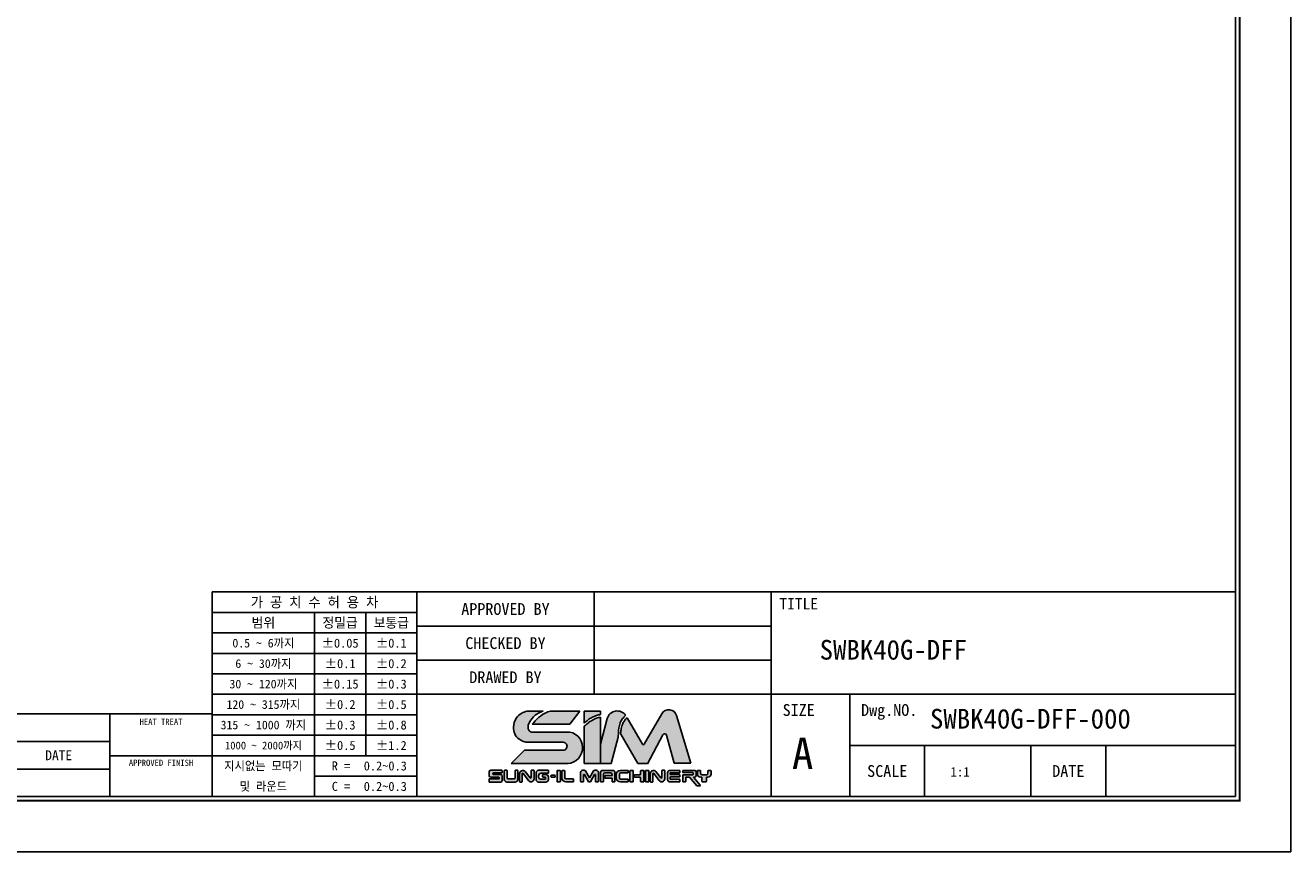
# Model space of a CAD drawing. Header units: millimetres. Extents: x -29 to 5648, y -387 to 3949.
# Tile 6 of 8: x 391 to 853, y 0 to 302. Entities that reach past the tile are written whole.
import ezdxf
from ezdxf.enums import TextEntityAlignment as Align

# ---------------------------------------------------------------- set-up
doc = ezdxf.new("R2010")
doc.units = ezdxf.units.MM
doc.layers.get('0').update_dxf_attribs({"linetype": 'CONTINUOUS'})
doc.layers.add('5', color=7, linetype='CONTINUOUS')
doc.layers.add('7', color=7, linetype='CONTINUOUS')

# ---------------------------------------------------------------- blocks, each defined once
blk = doc.blocks.new('란표제')
h = blk.add_hatch(color=150)
h.dxf.hatch_style = 1
edge = h.paths.add_edge_path()
edge.add_spline(control_points=[(269.4313514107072, 21.23682854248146), (269.6359798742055, 21.41891288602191), (270.0327252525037, 21.7719484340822), (270.7280603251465, 22.18750380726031), (271.4106727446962, 22.51924857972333), (271.9007036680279, 22.60265436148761), (272.1147233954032, 22.63908161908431)], knot_values=[0, 0, 0, 0, 0.6304310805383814, 1.222315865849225, 1.865724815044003, 2.364625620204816, 2.364625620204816, 2.364625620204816, 2.364625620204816], degree=3, periodic=0)
edge.add_line((272.1147233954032, 22.63908161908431), (272.1147233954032, 23.23741673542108))
edge.add_line((272.1147233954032, 23.23741673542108), (269.4313514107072, 23.23741673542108))
edge.add_line((269.4313514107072, 23.23741673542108), (269.4313514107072, 21.23682854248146))
edge = h.paths.add_edge_path()
edge.add_spline(control_points=[(272.1147233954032, 22.22357291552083), (271.8960154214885, 22.17327034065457), (271.4034488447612, 22.0599806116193), (270.715909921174, 21.71275165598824), (270.0397629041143, 21.25956616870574), (269.6376071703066, 20.9094133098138), (269.4313514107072, 20.72982854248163)], knot_values=[0, 0, 0, 0, 0.5164407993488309, 1.163110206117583, 1.761888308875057, 2.392319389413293, 2.392319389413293, 2.392319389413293, 2.392319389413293], degree=3, periodic=0)
edge.add_line((269.4313514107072, 20.72982854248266), (269.4313514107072, 14.56964083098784))
edge.add_line((269.4313514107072, 14.56964083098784), (272.1147233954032, 14.56964083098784))
edge.add_line((272.1147233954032, 14.56964083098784), (272.1147233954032, 22.22357291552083))
edge = h.paths.add_edge_path()
edge.add_line((267.0830865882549, 19.76878435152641), (260.734030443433, 19.76878435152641))
edge.add_spline(control_points=[(260.7340304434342, 19.76878435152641), (260.6304282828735, 19.80046622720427), (260.3773761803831, 19.87785037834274), (260.0993263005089, 20.3834271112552), (260.187756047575, 21.0896081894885), (260.7314099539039, 21.92713840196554), (261.4878621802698, 22.76627762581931), (262.2797090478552, 23.09358528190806), (262.6276767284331, 23.23741673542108)], knot_values=[0, 0, 0, 0, 0.2433595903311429, 0.5944147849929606, 1.213183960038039, 1.789398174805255, 2.88702788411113, 3.747486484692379, 3.747486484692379, 3.747486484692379, 3.747486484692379], degree=3, periodic=0)
edge.add_line((262.6276767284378, 23.23741673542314), (259.9686972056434, 23.23741673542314))
edge.add_spline(control_points=[(259.9686972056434, 23.23741673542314), (259.6776716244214, 23.12786400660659), (259.0262061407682, 22.88262844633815), (258.0427933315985, 22.05524221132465), (257.6589013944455, 20.72241547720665), (257.8905376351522, 19.4262980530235), (258.4932930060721, 18.63992786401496), (259.0387723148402, 18.37393810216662), (259.2361936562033, 18.2776703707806)], knot_values=[0, 0, 0, 0, 0.550739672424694, 1.232839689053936, 2.19963066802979, 2.850121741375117, 3.513003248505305, 3.888995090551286, 3.888995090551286, 3.888995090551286, 3.888995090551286], degree=3, periodic=0)
edge.add_arc((260.0206695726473, 19.77456633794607), 1.689999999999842, 242.3423855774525, 270.0000000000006)
edge.add_line((260.0206695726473, 18.08456633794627), (265.933220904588, 18.08456633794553))
edge.add_arc((265.933220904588, 17.41949662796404), 0.6650697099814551, 270.18688939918, 90, ccw=False)
edge.add_line((265.9353902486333, 16.75443045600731), (259.548431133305, 16.75443045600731))
edge.add_line((259.548431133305, 16.75443045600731), (257.3636415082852, 14.56964083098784))
edge.add_line((257.3636415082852, 14.56964083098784), (266.2319154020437, 14.56964083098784))
edge.add_arc((266.5395411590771, 17.18852423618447), 2.636889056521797, 263.3004820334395, 78.10426637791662)
edge = h.paths.add_edge_path(flags=17)
edge.add_spline(control_points=[(264.0618412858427, 23.23741673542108), (263.7695622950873, 23.17538582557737), (262.9649864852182, 23.00462921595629), (261.8692366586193, 22.18236333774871), (261.1771816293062, 21.42409186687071), (260.8344419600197, 21.04855856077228)], knot_values=[0, 0, 0, 0, 0.6846043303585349, 1.884555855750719, 3.061918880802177, 3.061918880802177, 3.061918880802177, 3.061918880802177], degree=3, periodic=0)
edge.add_line((260.8344419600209, 21.04855856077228), (267.0300266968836, 21.04855856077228))
edge.add_line((267.0300266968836, 21.04855856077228), (268.7149674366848, 23.23741673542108))
edge.add_line((268.7149674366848, 23.23741673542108), (264.0618412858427, 23.23741673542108))
h = blk.add_hatch(color=8)
h.dxf.hatch_style = 1
edge = h.paths.add_edge_path()
edge.add_spline(control_points=[(275.0627256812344, 19.1589791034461), (275.0773552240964, 19.57794386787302), (275.1025993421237, 20.30089167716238), (275.3125840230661, 21.24983197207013), (275.7149129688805, 21.97049305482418), (276.082664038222, 22.32534979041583), (276.2775094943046, 22.51336344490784)], knot_values=[0, 0, 0, 0, 0.7435831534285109, 1.283095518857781, 1.707763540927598, 2.186317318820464, 2.186317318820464, 2.186317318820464, 2.186317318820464], degree=3, periodic=0)
edge.add_arc((274.8821637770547, 21.55989067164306), 1.690000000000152, 34.34572044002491, 164.999999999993)
edge.add_line((273.2497491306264, 21.99729485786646), (272.1147233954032, 17.76132114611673))
edge.add_line((272.1147233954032, 17.76132114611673), (272.1147233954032, 14.56964083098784))
edge.add_line((272.1147233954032, 14.56964083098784), (273.8922549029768, 14.56964083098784))
edge.add_line((273.8922549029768, 14.56964083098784), (275.0538491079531, 18.90476942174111))
edge.add_spline(control_points=[(275.0538491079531, 18.90476942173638), (275.0568079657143, 18.98950598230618), (275.0597668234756, 19.07424254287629), (275.0627256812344, 19.1589791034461)], knot_values=[2.186317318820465, 2.186317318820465, 2.186317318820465, 2.186317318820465, 2.336708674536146, 2.336708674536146, 2.336708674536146, 2.336708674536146], degree=3, periodic=0)
edge = h.paths.add_edge_path()
edge.add_arc((282.7153299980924, 19.15023052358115), 0.3379999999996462, 14.999999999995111, 152.0936797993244, ccw=False)
edge.add_line((283.0418129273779, 19.23771136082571), (284.2856565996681, 14.59562357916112))
edge.add_line((284.2856565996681, 14.59562357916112), (287.0312419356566, 14.59562357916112))
edge.add_line((287.0312419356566, 14.59562357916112), (284.698741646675, 22.48208966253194))
edge.add_arc((283.4022573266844, 22.0986416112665), 1.352000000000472, 16.47610349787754, 150.0000000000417)
edge.add_line((282.2313909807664, 22.77464161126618), (279.328189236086, 17.74614868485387))
edge.add_arc((279.1818309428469, 17.83064868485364), 0.1689999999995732, 210.0000000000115, 330.00000000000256, ccw=False)
edge.add_line((279.0354726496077, 17.74614868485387), (276.4997684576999, 22.13811717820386))
edge.add_spline(control_points=[(276.4997684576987, 22.13811717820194), (276.3465195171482, 21.96972988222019), (276.0439022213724, 21.63721921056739), (275.6848775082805, 20.95838757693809), (275.5056859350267, 20.21422517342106), (275.4438638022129, 19.68005989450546), (275.4178006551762, 19.4548650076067)], knot_values=[0, 0, 0, 0, 0.523800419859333, 1.034337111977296, 1.752334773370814, 2.275651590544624, 2.275651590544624, 2.275651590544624, 2.275651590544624], degree=3, periodic=0)
edge.add_arc((275.3365080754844, 19.30670119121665), 0.1690000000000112, 30.00000000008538, 61.24788174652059, ccw=False)
edge.add_line((275.4828663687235, 19.39120119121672), (278.275008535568, 14.55506909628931))
edge.add_line((278.275008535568, 14.55506909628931), (279.8991915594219, 14.55506909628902))
edge.add_line((279.8991915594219, 14.55506909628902), (282.4166346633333, 19.30842375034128))
h = blk.add_hatch(color=150)
h.dxf.hatch_style = 1
h.paths.add_polyline_path([(255.8918496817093, 12.49001531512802, 0.4142135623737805), (255.6383496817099, 12.74351531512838), (254.4359279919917, 12.74351531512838, -0.4142135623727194), (254.3514279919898, 12.8280153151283), (254.3514279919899, 12.93313653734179, -0.4142135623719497), (254.4359279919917, 13.01763653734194), (255.8918496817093, 13.01763653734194), (255.8918496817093, 13.45026974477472), (253.9892572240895, 13.45026974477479, 0.4142135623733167), (253.7357572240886, 13.19676974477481), (253.7357572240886, 12.54712844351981, 0.4142135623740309), (253.9892572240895, 12.29362844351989), (255.3256614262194, 12.29362844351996, -0.4142135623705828), (255.4101614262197, 12.2091284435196), (255.4101614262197, 12.10882920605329, -0.4142135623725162), (255.3256614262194, 12.02432920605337), (253.7113647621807, 12.02432920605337), (253.7113647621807, 11.49943248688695), (255.6383496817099, 11.49943248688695, 0.4142135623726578), (255.8918496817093, 11.75293248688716)])
h.paths.add_polyline_path([(265.4913498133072, 13.34837791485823, 0.4142135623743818), (265.4068498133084, 13.43287791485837), (265.0227749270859, 13.43287791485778, 0.4142135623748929), (264.9382749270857, 13.34837791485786), (264.9382749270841, 11.60814308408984, 0.4142135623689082), (265.0227749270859, 11.52364308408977), (265.4068498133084, 11.52364308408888, 0.4142135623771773), (265.4913498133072, 11.6081430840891)])
h.paths.add_polyline_path([(269.3149947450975, 12.69271470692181, -0.7673269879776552), (269.4726738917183, 12.73496470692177), (270.1476377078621, 11.56589308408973, 0.2679491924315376), (270.2208168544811, 11.52364308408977), (270.3886929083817, 11.52364308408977, 0.2679491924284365), (270.4618720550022, 11.56589308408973), (271.136835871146, 12.73496470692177, -0.7673269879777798), (271.2945150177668, 12.69271470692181), (271.2945150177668, 11.60814308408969, 0.414213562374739), (271.3790150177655, 11.52364308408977), (271.6874683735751, 11.52364308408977, 0.4142135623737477), (271.7719683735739, 11.60814308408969), (271.7719683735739, 13.14150117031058, 0.5572135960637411), (270.9835726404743, 13.35275117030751), (270.3047548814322, 12.17700432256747), (269.6259371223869, 13.35275117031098, 0.5198906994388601), (268.8375413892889, 13.14150117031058), (268.8375413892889, 11.60814308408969, 0.4142135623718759), (268.9220413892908, 11.52364308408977), (269.2304947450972, 11.52364308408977, 0.4142135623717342), (269.3149947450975, 11.60814308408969)])
h = blk.add_hatch(color=251)
h.dxf.hatch_style = 1
h.paths.add_polyline_path([(264.6369999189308, 12.54995020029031, 0.4142135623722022), (264.552499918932, 12.63445020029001), (264.0281001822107, 12.63445020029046, 0.4142135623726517), (263.9436001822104, 12.54995020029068), (263.9436001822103, 12.39560813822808, 0.4142135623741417), (264.0281001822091, 12.31110813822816), (264.552499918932, 12.3111081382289, 0.4142135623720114), (264.6369999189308, 12.39560813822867)])
h.paths.add_polyline_path([(258.4601998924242, 11.92193248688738), (258.4601998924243, 13.36576974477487, 0.4142135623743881), (258.3756998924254, 13.45026974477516), (258.0906228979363, 13.45026974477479, 0.4142135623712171), (258.0061228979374, 13.36576974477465), (258.0061228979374, 12.18747393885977, -0.4142135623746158), (257.8371228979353, 12.01847393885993), (256.8846107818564, 12.01847393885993, -0.4142135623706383), (256.7156107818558, 12.18747393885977), (256.7156107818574, 13.36576974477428, 0.414213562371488), (256.6311107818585, 13.45026974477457), (256.3251870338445, 13.45026974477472, 0.4142135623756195), (256.2406870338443, 13.36576974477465), (256.2406870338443, 11.92193248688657, 0.4142135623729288), (256.6631870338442, 11.4994324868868), (258.0376998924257, 11.49943248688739, 0.4142135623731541)])
h.paths.add_polyline_path([(261.1488024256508, 12.0448363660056), (261.1488024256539, 13.36576974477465, 0.4142135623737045), (261.064302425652, 13.45026974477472), (260.7360734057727, 13.45026974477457, 0.4142135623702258), (260.6515734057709, 13.36576974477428), (260.6515734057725, 12.24481650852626, -0.7053166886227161), (260.5016056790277, 12.19139154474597), (259.6575188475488, 13.22574781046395, 0.7053166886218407), (258.757712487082, 12.90519802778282), (258.7577124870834, 11.58393248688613, 0.4142135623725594), (258.8422124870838, 11.49943248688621), (259.0973144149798, 11.49943248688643, 0.4142135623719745), (259.1818144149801, 11.58393248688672), (259.1818144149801, 12.87627755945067, -0.7182104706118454), (259.3335723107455, 12.92743052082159), (260.2382550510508, 11.73791859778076, 0.7182104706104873)])
h.paths.add_polyline_path([(263.5382578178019, 11.92193248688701), (263.5382578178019, 12.31768943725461, 0.4142135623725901), (263.1157578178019, 12.74018943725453), (262.6233206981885, 12.74018943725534, 0.4142135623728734), (262.5388206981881, 12.65568943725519), (262.5388206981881, 12.3999134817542, 0.4142135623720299), (262.6233206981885, 12.31541348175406), (262.9553217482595, 12.31541348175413, -0.4142135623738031), (263.0398217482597, 12.23091348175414), (263.0398217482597, 12.06617401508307, -0.4142135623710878), (262.9553217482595, 11.9816740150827), (262.2414599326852, 11.9816740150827, -0.4142135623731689), (261.903459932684, 12.31967401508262), (261.903459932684, 12.54779928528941, -0.4142135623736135), (262.325959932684, 12.97029928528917), (263.4537578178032, 12.9702992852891, 0.414213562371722), (263.5382578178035, 13.05479928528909), (263.5382578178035, 13.36576974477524, 0.4142135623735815), (263.4537578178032, 13.45026974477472), (261.8935343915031, 13.45026974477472, 0.414213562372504), (261.4710343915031, 13.02776974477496), (261.4710343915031, 11.92193248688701, 0.4142135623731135), (261.8935343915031, 11.49943248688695), (263.1157578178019, 11.49943248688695, 0.4142135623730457)])
h.paths.add_polyline_path([(267.686365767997, 11.92748730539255, 0.4142135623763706), (267.6018657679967, 12.01198730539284), (266.4686991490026, 12.01198730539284, -0.414213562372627), (266.2151991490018, 12.26548730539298), (266.2151991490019, 13.34837791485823, 0.4142135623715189), (266.1306991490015, 13.43287791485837), (265.8297345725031, 13.43287791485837, 0.4142135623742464), (265.7452345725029, 13.34837791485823), (265.7452345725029, 12.19964308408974, 0.4142135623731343), (266.4212345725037, 11.52364308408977), (267.6018657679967, 11.52364308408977, 0.4142135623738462), (267.686365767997, 11.60814308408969)])
h.paths.add_polyline_path([(272.6031511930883, 12.77084332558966, -0.4142135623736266), (272.8566511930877, 13.02434332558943), (273.7719485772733, 13.02434332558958, -0.4142135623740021), (274.0254485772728, 12.77084332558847), (274.0254485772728, 12.60578891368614), (272.8978494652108, 12.60578891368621, 0.4142135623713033), (272.8133494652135, 12.52128891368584), (272.8133494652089, 12.2275027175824, 0.4142135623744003), (272.8978494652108, 12.14300271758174), (274.0254485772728, 12.14300271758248), (274.0254485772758, 11.60814308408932, 0.414213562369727), (274.1099485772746, 11.52364308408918), (274.4089681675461, 11.5236430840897, 0.4142135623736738), (274.493468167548, 11.60814308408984), (274.493468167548, 13.09487791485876, 0.4142135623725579), (274.1554681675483, 13.43287791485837), (272.4765440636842, 13.43287791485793, 0.4142135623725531), (272.1385440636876, 13.09487791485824), (272.1385440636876, 11.60814308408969, 0.4142135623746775), (272.2230440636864, 11.52364308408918), (272.518651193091, 11.52364308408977, 0.4142135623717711), (272.6031511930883, 11.60814308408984)])
h.paths.add_polyline_path([(276.7035665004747, 11.89577780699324, 0.4142135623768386), (276.6190665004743, 11.98027780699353), (275.489626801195, 11.9802778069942, -0.4142135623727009), (275.2361268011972, 12.23377780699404), (275.2361268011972, 12.7733856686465, -0.4142135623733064), (275.489626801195, 13.02688566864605), (276.6190665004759, 13.02688566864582, 0.414213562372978), (276.7035665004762, 13.11138566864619), (276.7035665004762, 13.34837791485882, 0.4142135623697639), (276.6190665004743, 13.43287791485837), (275.4024355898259, 13.43287791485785, 0.4142135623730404), (274.7264355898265, 12.75687791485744), (274.7264355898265, 12.19964308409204, 0.4142135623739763), (275.4024355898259, 11.52364308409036), (276.6190665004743, 11.52364308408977, 0.4142135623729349), (276.7035665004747, 11.60814308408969)])
h.paths.add_polyline_path([(277.5403531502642, 13.34837791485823, 0.4142135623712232), (277.4558531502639, 13.43287791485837), (277.071778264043, 13.43287791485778, 0.4142135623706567), (276.9872782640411, 13.34837791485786), (276.9872782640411, 11.60814308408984, 0.4142135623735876), (277.0717782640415, 11.52364308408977), (277.4558531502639, 11.52364308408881, 0.4142135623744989), (277.5403531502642, 11.6081430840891)])
h.paths.add_polyline_path([(279.2992845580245, 13.34837791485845, 0.414213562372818), (279.2147845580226, 13.43287791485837), (278.8307096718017, 13.43287791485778, 0.4142135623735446), (278.7462096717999, 13.34837791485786), (278.7462096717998, 12.79193278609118, -0.4142135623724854), (278.6617096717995, 12.70743278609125), (277.7792291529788, 12.70743278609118, 0.4142135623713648), (277.6947291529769, 12.62293278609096), (277.6947291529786, 12.37646408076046, 0.4142135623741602), (277.7792291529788, 12.29196408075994), (278.6617096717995, 12.29196408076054, -0.4142135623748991), (278.7462096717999, 12.20746408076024), (278.7462096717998, 11.60814308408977, 0.4142135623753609), (278.8307096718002, 11.52364308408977), (279.2147845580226, 11.52364308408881, 0.4142135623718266), (279.2992845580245, 11.6081430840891)])
h.paths.add_polyline_path([(280.1012012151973, 13.34837791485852, 0.414213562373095), (280.0167012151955, 13.43287791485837), (279.6326263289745, 13.43287791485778, 0.4142135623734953), (279.5481263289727, 13.34837791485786), (279.5481263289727, 11.60814308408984, 0.414213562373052), (279.632626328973, 11.52364308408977), (280.0167012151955, 11.52364308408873, 0.4142135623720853), (280.1012012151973, 11.6081430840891)])
h.paths.add_polyline_path([(281.2413105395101, 13.2257478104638, 0.7053166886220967), (280.3415041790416, 12.90519802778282), (280.3415041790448, 11.58393248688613, 0.4142135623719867), (280.4260041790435, 11.49943248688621), (280.6811061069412, 11.49943248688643, 0.4142135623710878), (280.7656061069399, 11.58393248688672), (280.7656061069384, 12.87627755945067, -0.7182104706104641), (280.9173640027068, 12.92743052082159), (281.8220467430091, 11.73791859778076, 0.7182104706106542), (282.7325941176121, 12.0448363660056), (282.7325941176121, 13.36576974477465, 0.4142135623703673), (282.6480941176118, 13.45026974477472), (282.319865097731, 13.45026974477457, 0.4142135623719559), (282.2353650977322, 13.36576974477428), (282.2353650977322, 12.24481650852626, -0.7053166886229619), (282.0853973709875, 12.19139154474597)])
h.paths.add_polyline_path([(285.2465399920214, 13.34837791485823, 0.414213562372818), (285.1620399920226, 13.43287791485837), (283.6221923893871, 13.43287791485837, 0.414213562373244), (283.1996923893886, 13.01037791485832), (283.1996923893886, 11.94614308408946, 0.4142135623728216), (283.6221923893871, 11.52364308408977), (285.1620399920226, 11.52364308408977, 0.4142135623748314), (285.2465399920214, 11.60814308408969), (285.2465399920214, 11.88650074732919, 0.4142135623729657), (285.1620399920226, 11.97100074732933), (283.712613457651, 11.97100074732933, -0.4142135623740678), (283.6281134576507, 12.05550074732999), (283.6281134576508, 12.26963683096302, -0.4142135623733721), (283.7126134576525, 12.35413683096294), (285.1620399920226, 12.35413683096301, 0.4142135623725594), (285.2465399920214, 12.43863683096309), (285.2465399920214, 12.64687567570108, 0.4142135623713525), (285.1620399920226, 12.73137567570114), (283.7126134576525, 12.73137567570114, -0.4142135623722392), (283.6281134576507, 12.81587567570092), (283.6281134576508, 12.94159305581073, -0.4142135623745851), (283.712613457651, 13.02609305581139), (285.1620399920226, 13.02609305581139, 0.4142135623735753), (285.2465399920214, 13.11059305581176)])
h.paths.add_polyline_path([(287.9367704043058, 13.17937791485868, 0.4142135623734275), (287.6832704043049, 13.43287791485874), (285.7858523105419, 13.43287791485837, 0.4142135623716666), (285.7013523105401, 13.34837791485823), (285.70135231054, 13.13880807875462, 0.4142135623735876), (285.7858523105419, 13.05430807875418), (287.3438020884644, 13.0543080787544, -0.4142135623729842), (287.4283020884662, 12.96980807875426), (287.4283020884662, 12.78855795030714, -0.4142135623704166), (287.3438020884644, 12.70405795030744), (285.7858523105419, 12.70405795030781, 0.4142135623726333), (285.7013523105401, 12.61955795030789), (285.7013523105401, 11.60814308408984, 0.4142135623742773), (285.7858523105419, 11.52364308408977), (286.1203941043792, 11.52364308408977, 0.4142135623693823), (286.2048941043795, 11.60814308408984), (286.2048941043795, 12.23851556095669, -0.4142135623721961), (286.2893941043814, 12.32301556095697), (286.819905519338, 12.32301556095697), (288.0190716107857, 10.89390506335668, 0.2216946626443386), (288.0838023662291, 10.86372061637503), (288.5418862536, 10.86372061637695, 0.6370702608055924), (288.6066170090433, 11.00253616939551), (287.4986032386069, 12.32301556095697), (287.6832704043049, 12.32301556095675, 0.4142135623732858), (287.9367704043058, 12.57651556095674)])
h.paths.add_polyline_path([(290.3760742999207, 12.83001556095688), (290.3760742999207, 13.3483779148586, 0.4142135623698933), (290.2915742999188, 13.43287791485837), (289.9447103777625, 13.43287791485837, 0.4142135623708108), (289.8602103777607, 13.34837791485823), (289.8602103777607, 12.95755795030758, -0.4142135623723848), (289.6067103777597, 12.7040579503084), (288.89774458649, 12.70405795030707, -0.4142135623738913), (288.6442445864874, 12.95755795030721), (288.6442445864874, 13.34837791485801, 0.4142135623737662), (288.5597445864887, 13.43287791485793), (288.2128806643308, 13.43287791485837, 0.4142135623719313), (288.128380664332, 13.34837791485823), (288.128380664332, 12.83001556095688, 0.4142135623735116), (288.6353806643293, 12.32301556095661), (289.8690742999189, 12.32301556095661, 0.4142135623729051)])
h.paths.add_polyline_path([(289.60736216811, 12.32301556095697), (288.8774100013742, 12.32301556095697), (288.8774100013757, 11.60814308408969, 0.4142135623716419), (288.961910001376, 11.52364308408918), (289.5228621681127, 11.52364308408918, 0.41421356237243), (289.6073621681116, 11.60814308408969)])
for p, q in [((262.6276767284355, 23.23741673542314), (259.9686972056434, 23.23741673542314)), ((268.7149674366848, 23.23741673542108), (264.0618412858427, 23.23741673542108)), ((268.7149674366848, 23.23741673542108), (267.0300266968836, 21.04855856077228)), ((272.1147233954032, 23.23741673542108), (269.4313514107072, 23.23741673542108)), ((269.4313514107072, 21.23682854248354), (269.4313514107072, 23.23741673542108)), ((272.1147233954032, 22.63908161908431), (272.1147233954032, 23.23741673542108)), ((267.0300266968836, 21.04855856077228), (260.8344419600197, 21.04855856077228)), ((272.1147233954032, 14.56964083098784), (272.1147233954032, 22.22357291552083)), ((272.1147233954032, 17.76132114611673), (273.2497491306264, 21.99729485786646)), ((279.0354726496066, 17.74614868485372), (276.4997684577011, 22.13811717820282)), ((279.3281892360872, 17.74614868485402), (282.2313909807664, 22.77464161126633)), ((287.0312419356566, 14.59562357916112), (284.6987416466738, 22.48208966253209)), ((260.7340304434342, 19.76878435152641), (267.083086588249, 19.76878435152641)), ((269.4313514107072, 14.56964083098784), (269.4313514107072, 20.72982854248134)), ((273.8922549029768, 14.56964083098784), (275.0538491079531, 18.90476942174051)), ((275.4828663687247, 19.39120119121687), (278.275008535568, 14.55506909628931)), ((279.8658430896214, 14.49210159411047), (282.4166346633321, 19.30842375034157)), ((284.2856565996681, 14.59562357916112), (283.0418129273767, 19.23771136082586)), ((259.548431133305, 16.75443045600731), (257.3636415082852, 14.56964083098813)), ((259.548431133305, 16.75443045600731), (265.9310515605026, 16.75443045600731)), ((260.0206695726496, 18.08456633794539), (265.933220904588, 18.08456633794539)), ((253.7357572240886, 12.54712844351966), (253.7357572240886, 13.19676974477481)), ((253.9892572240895, 13.45026974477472), (255.8918496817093, 13.45026974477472)), ((254.3514279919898, 12.93313653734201), (254.3514279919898, 12.8280153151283)), ((255.8918496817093, 13.01763653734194), (254.4359279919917, 13.01763653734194)), ((254.4359279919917, 12.74351531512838), (255.6383496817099, 12.74351531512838)), ((255.8918496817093, 13.41828104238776), (255.8918496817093, 13.01763653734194)), ((256.2406870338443, 13.36576974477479), (256.2406870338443, 11.92193248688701)), ((256.6311107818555, 13.45026974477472), (256.3251870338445, 13.45026974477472)), ((256.7156107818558, 12.18747393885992), (256.7156107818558, 13.36576974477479)), ((257.3636415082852, 14.56964083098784), (266.2319154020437, 14.56964083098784)), ((258.0061228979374, 13.36576974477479), (258.0061228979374, 12.18747393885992)), ((258.3756998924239, 13.45026974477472), (258.0906228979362, 13.45026974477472)), ((258.4601998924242, 13.36576974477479), (258.4601998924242, 11.92193248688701)), ((258.7577124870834, 11.58393248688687), (258.7577124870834, 12.90519802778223)), ((259.1818144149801, 11.58393248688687), (259.1818144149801, 12.87627755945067)), ((259.3335723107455, 12.92743052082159), (260.2382550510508, 11.73791859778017)), ((259.6575188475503, 13.22574781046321), (260.5016056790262, 12.1913915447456)), ((260.6515734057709, 13.36576974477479), (260.6515734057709, 12.24481650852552)), ((261.064302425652, 13.45026974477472), (260.7360734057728, 13.45026974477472)), ((261.1488024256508, 13.36576974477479), (261.1488024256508, 12.04483636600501)), ((261.4710343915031, 13.02776974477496), (261.4710343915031, 11.92193248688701)), ((263.4537578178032, 13.45026974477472), (261.8935343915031, 13.45026974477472)), ((261.903459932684, 12.54779928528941), (261.903459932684, 12.31967401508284)), ((263.4537578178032, 12.97029928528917), (262.325959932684, 12.97029928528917)), ((262.5388206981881, 12.39991348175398), (262.5388206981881, 12.65568943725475)), ((262.6233206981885, 12.74018943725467), (263.1157578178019, 12.74018943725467)), ((263.5382578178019, 13.36576974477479), (263.5382578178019, 13.05479928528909)), ((263.5382578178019, 13.36576974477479), (263.5382578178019, 13.05479928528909)), ((263.9436001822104, 12.54995020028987), (263.9436001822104, 12.39560813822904)), ((264.0281001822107, 12.63445020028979), (264.552499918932, 12.63445020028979)), ((264.6369999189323, 12.54995020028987), (264.6369999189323, 12.39560813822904)), ((264.9382749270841, 13.34837791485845), (264.9382749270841, 11.60814308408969)), ((265.0227749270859, 13.43287791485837), (265.4068498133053, 13.43287791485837)), ((265.4913498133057, 13.34837791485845), (265.4913498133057, 11.60814308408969)), ((265.7452345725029, 13.34837791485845), (265.7452345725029, 12.19964308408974)), ((266.1306991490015, 13.43287791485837), (265.8297345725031, 13.43287791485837)), ((266.2151991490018, 12.26548730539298), (266.2151991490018, 13.34837791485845)), ((268.8375413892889, 13.14150117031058), (268.8375413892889, 11.60814308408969)), ((269.3149947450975, 11.60814308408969), (269.3149947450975, 12.69271470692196)), ((269.4313514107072, 14.56964083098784), (272.1147233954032, 14.56964083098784)), ((269.4726738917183, 12.73496470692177), (270.1476377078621, 11.56589308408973)), ((269.6259371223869, 13.35275117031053), (270.3047548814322, 12.17700432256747)), ((270.9835726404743, 13.35275117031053), (270.3047548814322, 12.17700432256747)), ((271.136835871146, 12.73496470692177), (270.4618720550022, 11.56589308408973)), ((271.2945150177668, 11.60814308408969), (271.2945150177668, 12.69271470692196)), ((271.7719683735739, 13.14150117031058), (271.7719683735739, 11.60814308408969)), ((272.1147233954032, 14.56964083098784), (273.8922549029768, 14.56964083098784)), ((272.1385440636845, 13.09487791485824), (272.1385440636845, 11.60814308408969)), ((274.1554681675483, 13.43287791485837), (272.4765440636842, 13.43287791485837)), ((272.6031511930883, 11.60814308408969), (272.6031511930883, 12.77084332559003)), ((273.7719485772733, 13.02434332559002), (272.8566511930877, 13.02434332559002)), ((272.8978494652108, 12.60578891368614), (274.0254485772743, 12.60578891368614)), ((274.0254485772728, 12.60578891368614), (274.0254485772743, 12.77084332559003)), ((274.4934681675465, 13.09487791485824), (274.4934681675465, 11.60814308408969)), ((274.7264355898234, 12.19964308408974), (274.7264355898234, 12.7568779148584)), ((275.2361268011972, 12.77338566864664), (275.2361268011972, 12.23377780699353)), ((276.6190665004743, 13.43287791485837), (275.4024355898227, 13.43287791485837)), ((276.6190665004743, 13.02688566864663), (275.489626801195, 13.02688566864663)), ((276.7035665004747, 13.11138566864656), (276.7035665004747, 13.34837791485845)), ((276.9872782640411, 13.34837791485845), (276.9872782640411, 11.60814308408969)), ((277.0717782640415, 13.43287791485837), (277.4558531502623, 13.43287791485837)), ((277.5403531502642, 13.34837791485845), (277.5403531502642, 11.60814308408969)), ((277.6947291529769, 12.62293278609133), (277.6947291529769, 12.37646408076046)), ((277.7792291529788, 12.70743278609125), (278.6617096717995, 12.70743278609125)), ((278.275008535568, 14.55506909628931), (279.8658430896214, 14.55506909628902)), ((278.7462096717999, 12.79193278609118), (278.7462096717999, 13.34837791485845)), ((278.8307096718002, 13.43287791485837), (279.2147845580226, 13.43287791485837)), ((279.2992845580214, 13.34837791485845), (279.2992845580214, 11.60814308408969)), ((279.5481263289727, 13.34837791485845), (279.5481263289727, 11.60814308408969)), ((279.632626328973, 13.43287791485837), (280.0167012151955, 13.43287791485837)), ((280.1012012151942, 13.34837791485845), (280.1012012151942, 11.60814308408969)), ((280.3415041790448, 11.58393248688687), (280.3415041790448, 12.90519802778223)), ((280.7656061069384, 11.58393248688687), (280.7656061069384, 12.87627755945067)), ((280.9173640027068, 12.92743052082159), (281.8220467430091, 11.73791859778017)), ((281.2413105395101, 13.22574781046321), (282.085397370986, 12.1913915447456)), ((282.2353650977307, 13.36576974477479), (282.2353650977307, 12.24481650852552)), ((282.6480941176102, 13.45026974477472), (282.319865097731, 13.45026974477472)), ((282.7325941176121, 13.36576974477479), (282.7325941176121, 12.04483636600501)), ((283.1996923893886, 13.01037791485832), (283.1996923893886, 11.94614308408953)), ((283.6221923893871, 13.43287791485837), (285.1620399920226, 13.43287791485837)), ((283.6281134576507, 12.94159305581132), (283.6281134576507, 12.81587567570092)), ((285.1620399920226, 13.02609305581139), (283.712613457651, 13.02609305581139)), ((285.1620399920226, 12.73137567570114), (283.7126134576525, 12.73137567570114)), ((284.2856565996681, 14.59562357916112), (287.0312419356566, 14.59562357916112)), ((285.2465399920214, 13.34837791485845), (285.2465399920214, 13.11059305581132)), ((285.2465399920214, 12.64687567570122), (285.2465399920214, 12.43863683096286)), ((285.7013523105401, 13.13880807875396), (285.7013523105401, 13.34837791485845)), ((285.7013523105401, 12.61955795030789), (285.7013523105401, 11.60814308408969)), ((285.7858523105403, 13.43287791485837), (287.6832704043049, 13.43287791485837)), ((285.7858523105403, 13.05430807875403), (287.3438020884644, 13.05430807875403)), ((285.7858523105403, 12.70405795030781), (287.3438020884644, 12.70405795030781)), ((287.4283020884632, 12.96980807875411), (287.4283020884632, 12.78855795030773)), ((287.9367704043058, 13.17937791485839), (287.9367704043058, 12.57651556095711)), ((288.128380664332, 13.34837791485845), (288.128380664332, 12.83001556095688)), ((288.5597445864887, 13.43287791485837), (288.2128806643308, 13.43287791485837)), ((288.6442445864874, 13.34837791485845), (288.6442445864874, 12.95755795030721)), ((289.6067103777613, 12.70405795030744), (288.8977445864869, 12.70405795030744)), ((289.8602103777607, 13.34837791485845), (289.8602103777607, 12.95755795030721)), ((289.9447103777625, 13.43287791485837), (290.2915742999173, 13.43287791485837)), ((290.3760742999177, 13.34837791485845), (290.3760742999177, 12.83001556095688)), ((253.7113647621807, 11.49943248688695), (253.7113647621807, 12.02432920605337)), ((253.7113647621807, 12.02432920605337), (255.3256614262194, 12.02432920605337)), ((253.7113647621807, 11.49943248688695), (255.6383496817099, 11.49943248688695)), ((255.3256614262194, 12.29362844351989), (253.9892572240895, 12.29362844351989)), ((255.4101614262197, 12.10882920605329), (255.4101614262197, 12.20912844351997)), ((255.8918496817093, 12.49001531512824), (255.8918496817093, 11.75293248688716)), ((258.0376998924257, 11.49943248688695), (256.6631870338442, 11.49943248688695)), ((257.8371228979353, 12.01847393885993), (256.8846107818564, 12.01847393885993)), ((258.8422124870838, 11.49943248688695), (259.0973144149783, 11.49943248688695)), ((261.8935343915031, 11.49943248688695), (263.1157578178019, 11.49943248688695)), ((262.2414599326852, 11.9816740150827), (262.9553217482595, 11.9816740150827)), ((262.9553217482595, 12.31541348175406), (262.6233206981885, 12.31541348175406)), ((263.0398217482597, 12.06617401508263), (263.0398217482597, 12.23091348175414)), ((263.5382578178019, 11.92193248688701), (263.5382578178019, 12.31768943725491)), ((264.552499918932, 12.31110813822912), (264.0281001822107, 12.31110813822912)), ((265.0227749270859, 11.52364308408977), (265.4068498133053, 11.52364308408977)), ((266.4212345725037, 11.52364308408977), (267.6018657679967, 11.52364308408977)), ((267.6018657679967, 12.01198730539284), (266.4686991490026, 12.01198730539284)), ((267.686365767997, 11.60814308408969), (267.686365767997, 11.92748730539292)), ((268.9220413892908, 11.52364308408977), (269.2304947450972, 11.52364308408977)), ((270.2208168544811, 11.52364308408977), (270.3886929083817, 11.52364308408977)), ((271.3790150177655, 11.52364308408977), (271.6874683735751, 11.52364308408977)), ((272.2230440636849, 11.52364308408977), (272.518651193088, 11.52364308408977)), ((272.8133494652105, 12.52128891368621), (272.8133494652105, 12.2275027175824)), ((272.8978494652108, 12.14300271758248), (274.0254485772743, 12.14300271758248)), ((274.0254485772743, 11.60814308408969), (274.0254485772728, 12.14300271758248)), ((274.4089681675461, 11.52364308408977), (274.1099485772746, 11.52364308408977)), ((275.4024355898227, 11.52364308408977), (276.6190665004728, 11.52364308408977)), ((276.6190665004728, 11.98027780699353), (275.489626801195, 11.98027780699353)), ((276.7035665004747, 11.60814308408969), (276.7035665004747, 11.89577780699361)), ((277.0717782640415, 11.52364308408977), (277.4558531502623, 11.52364308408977)), ((277.7792291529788, 12.29196408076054), (278.6617096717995, 12.29196408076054)), ((278.7462096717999, 12.20746408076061), (278.7462096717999, 11.60814308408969)), ((278.8307096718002, 11.52364308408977), (279.2147845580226, 11.52364308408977)), ((279.632626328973, 11.52364308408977), (280.0167012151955, 11.52364308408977)), ((280.4260041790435, 11.49943248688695), (280.681106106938, 11.49943248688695)), ((285.1620399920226, 11.52364308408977), (283.6221923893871, 11.52364308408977)), ((283.6281134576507, 12.26963683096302), (283.6281134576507, 12.05550074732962)), ((285.1620399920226, 12.35413683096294), (283.7126134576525, 12.35413683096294)), ((285.1620399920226, 11.97100074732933), (283.712613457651, 11.97100074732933)), ((285.2465399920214, 11.88650074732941), (285.2465399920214, 11.60814308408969)), ((286.1203941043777, 11.52364308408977), (285.7858523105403, 11.52364308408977)), ((286.2048941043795, 12.23851556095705), (286.2048941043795, 11.60814308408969)), ((286.2893941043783, 12.32301556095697), (286.819905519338, 12.32301556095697)), ((288.0190716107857, 10.89390506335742), (286.819905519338, 12.32301556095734)), ((287.4986032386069, 12.32301556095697), (287.6832704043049, 12.32301556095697)), ((288.6066170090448, 11.00253616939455), (287.4986032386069, 12.32301556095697)), ((288.5418862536, 10.86372061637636), (288.0838023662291, 10.86372061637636)), ((288.8774100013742, 12.32301556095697), (288.6353806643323, 12.32301556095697)), ((288.8774100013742, 11.60814308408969), (288.8774100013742, 12.32301556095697)), ((289.5228621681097, 11.52364308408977), (288.961910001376, 11.52364308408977)), ((289.8690742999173, 12.32301556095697), (289.60736216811, 12.32301556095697)), ((289.60736216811, 11.60814308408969), (289.60736216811, 12.32301556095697))]:
    blk.add_line(p, q)
for centre, radius, start, end in [((274.8821637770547, 21.55989067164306), 1.69, 34.34572044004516, 165.0000000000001), ((283.4022573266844, 22.09864161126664), 1.352, 16.476103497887, 149.9999999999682), ((266.5395411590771, 17.18852423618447), 2.636889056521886, 263.300482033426, 78.10426637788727), ((275.3365080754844, 19.30670119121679), 0.169, 30.00000000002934, 61.24788175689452), ((282.7153299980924, 19.150230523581), 0.338, 14.99999999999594, 152.0936797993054), ((260.0206695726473, 19.77456633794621), 1.69, 242.3423855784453, 270), ((265.933220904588, 17.41949662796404), 0.665069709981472, 269.8131105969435, 90), ((279.1818309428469, 17.8306486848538), 0.169, 210.0000000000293, 329.9999999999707), ((253.9892572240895, 13.19676974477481), 0.2535, 90, 180), ((253.9892572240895, 12.54712844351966), 0.2535, 180, 270), ((254.4359279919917, 12.93313653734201), 0.0845, 90, 180), ((254.4359279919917, 12.8280153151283), 0.0845, 180, 270), ((255.6383496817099, 12.49001531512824), 0.2535, 0, 90), ((256.3251870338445, 13.36576974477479), 0.0845, 90, 180), ((256.6311107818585, 13.36576974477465), 0.0845, 0, 90.00000000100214), ((258.0906228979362, 13.36576974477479), 0.0845, 90, 180), ((258.3756998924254, 13.36576974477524), 0.0845, 0, 90.00000000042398), ((259.2647124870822, 12.90519802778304), 0.507, 39.21617813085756, 180), ((259.2663144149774, 12.87627755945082), 0.0845, 37.25478689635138, 180), ((260.7360734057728, 13.36576974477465), 0.0845, 90.00000000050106, 180), ((261.064302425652, 13.36576974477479), 0.0845, 0, 90.00000000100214), ((261.8935343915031, 13.02776974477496), 0.4225, 90, 180), ((262.325959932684, 12.54779928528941), 0.4225, 90, 180), ((262.6233206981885, 12.65568943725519), 0.0845, 90, 180), ((263.1157578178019, 12.31768943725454), 0.4225, 0, 90), ((263.4537578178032, 13.36576974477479), 0.0845, 0, 90.00000000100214), ((263.4537578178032, 13.05479928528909), 0.0845, 269.9999999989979, 0), ((264.0281001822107, 12.54995020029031), 0.0845, 90, 180), ((264.552499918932, 12.54995020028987), 0.0845, 0, 90), ((265.0227749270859, 13.34837791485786), 0.0845, 90.00000000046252, 180), ((265.4068498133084, 13.34837791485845), 0.0845, 0, 90.00000000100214), ((265.8297345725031, 13.34837791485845), 0.0845, 90, 180), ((266.1306991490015, 13.34837791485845), 0.0845, 0, 90), ((269.3058663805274, 12.97047997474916), 0.4985745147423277, 50.06099622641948, 159.9390037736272), ((269.3994947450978, 12.69271470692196), 0.0845, 30.00000000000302, 180), ((271.3124187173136, 13.00322997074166), 0.4799008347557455, 16.74570727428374, 133.2542927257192), ((271.210015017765, 12.69271470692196), 0.0845, 0, 149.999999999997), ((272.4765440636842, 13.09487791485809), 0.338, 90.00000000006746, 180), ((272.8566511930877, 12.77084332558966), 0.2535, 90, 180), ((272.8978494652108, 12.52128891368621), 0.0845, 90.00000000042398, 180), ((273.7719485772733, 12.77084332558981), 0.2535, 0, 89.9999999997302), ((274.1554681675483, 13.09487791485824), 0.338, 0, 90.00000000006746), ((275.4024355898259, 12.75687791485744), 0.676, 90.00000000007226, 180), ((275.489626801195, 12.77338566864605), 0.2535, 90, 180), ((276.6190665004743, 13.34837791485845), 0.0845, 0, 90.00000000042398), ((276.6190665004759, 13.11138566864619), 0.0845, 269.9999999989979, 0), ((277.071778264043, 13.34837791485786), 0.0845, 90.00000000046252, 180), ((277.4558531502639, 13.34837791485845), 0.0845, 0, 90.00000000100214), ((277.7792291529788, 12.62293278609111), 0.0845, 90, 180), ((278.6617096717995, 12.79193278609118), 0.0845, 270, 0), ((278.8307096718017, 13.34837791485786), 0.0845, 90.00000000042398, 180), ((279.2147845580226, 13.34837791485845), 0.0845, 0, 90.00000000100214), ((279.6326263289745, 13.34837791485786), 0.0845, 90.00000000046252, 180), ((280.0167012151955, 13.34837791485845), 0.0845, 0, 90.00000000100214), ((280.848504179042, 12.90519802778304), 0.507, 39.21617813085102, 180), ((280.8501061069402, 12.87627755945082), 0.0845, 37.25478689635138, 180), ((282.319865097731, 13.36576974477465), 0.0845, 90.00000000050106, 180), ((282.6480941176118, 13.36576974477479), 0.0845, 0, 90.00000000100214), ((283.6221923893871, 13.01037791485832), 0.4225, 90, 180), ((283.712613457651, 12.94159305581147), 0.0845, 90, 180), ((283.7126134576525, 12.81587567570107), 0.0845, 180, 270), ((285.1620399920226, 13.34837791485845), 0.0845, 0, 90), ((285.1620399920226, 13.11059305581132), 0.0845, 270, 0), ((285.1620399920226, 12.64687567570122), 0.0845, 0, 90), ((285.7858523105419, 13.34837791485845), 0.0845, 90.00000000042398, 180), ((285.7858523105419, 13.13880807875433), 0.0845, 180, 269.9999999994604), ((285.7858523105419, 12.61955795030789), 0.0845, 90.00000000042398, 180), ((287.3438020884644, 12.96980807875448), 0.0845, 0, 90.00000000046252), ((287.3438020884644, 12.78855795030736), 0.0845, 269.9999999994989, 0), ((287.6832704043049, 13.17937791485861), 0.2535, 0, 90), ((287.6832704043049, 12.57651556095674), 0.2535, 270, 0), ((288.2128806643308, 13.34837791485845), 0.0845, 90, 180), ((288.6353806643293, 12.83001556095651), 0.507, 180, 270.0000000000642), ((288.5597445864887, 13.34837791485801), 0.0845, 0, 90.00000000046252), ((288.89774458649, 12.95755795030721), 0.2535, 180, 269.9999999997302), ((289.6067103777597, 12.95755795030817), 0.2535, 270.0000000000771, 0), ((289.9447103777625, 13.34837791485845), 0.0845, 90.00000000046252, 180), ((289.8690742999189, 12.83001556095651), 0.507, 269.999999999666, 0), ((290.2915742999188, 13.34837791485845), 0.0845, 0, 90.0000000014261), ((255.3256614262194, 12.20912844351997), 0.0845, 0, 90), ((255.3256614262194, 12.10882920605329), 0.0845, 270, 0), ((255.6383496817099, 11.75293248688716), 0.2535, 270, 0), ((256.6631870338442, 11.92193248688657), 0.4225, 180, 269.9999999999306), ((256.8846107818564, 12.18747393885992), 0.169, 180, 270), ((257.8371228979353, 12.18747393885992), 0.169, 270, 0), ((258.0376998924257, 11.92193248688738), 0.4225, 270.0000000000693, 0), ((258.8422124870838, 11.58393248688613), 0.0845, 180, 270), ((259.0973144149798, 11.58393248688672), 0.0845, 269.9999999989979, 0), ((260.641802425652, 12.0448363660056), 0.507, 217.2547868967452, 0), ((260.5670734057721, 12.24481650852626), 0.0845, 219.2161781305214, 0), ((261.8935343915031, 11.92193248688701), 0.4225, 180, 269.9999999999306), ((262.2414599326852, 12.31967401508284), 0.338, 180, 270), ((262.6233206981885, 12.39991348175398), 0.0845, 180, 270), ((262.9553217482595, 12.23091348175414), 0.0845, 0, 90), ((262.9553217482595, 12.06617401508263), 0.0845, 270, 0), ((263.1157578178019, 11.92193248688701), 0.4225, 270, 0), ((264.0281001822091, 12.39560813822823), 0.0845, 180, 270.000000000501), ((264.552499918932, 12.39560813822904), 0.0845, 270, 0), ((265.0227749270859, 11.60814308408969), 0.0845, 180, 270), ((265.4068498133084, 11.6081430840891), 0.0845, 269.9999999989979, 0), ((266.4212345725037, 12.19964308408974), 0.676, 180, 270), ((266.4686991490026, 12.26548730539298), 0.2535, 180, 270), ((267.6018657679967, 11.92748730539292), 0.0845, 0, 90), ((267.6018657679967, 11.60814308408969), 0.0845, 270, 0), ((268.9220413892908, 11.60814308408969), 0.0845, 180, 270), ((269.2304947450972, 11.60814308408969), 0.0845, 270, 0), ((270.2208168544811, 11.60814308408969), 0.0845, 210.000000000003, 270), ((270.3886929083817, 11.60814308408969), 0.0845, 270, 329.999999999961), ((271.3790150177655, 11.60814308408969), 0.0845, 180, 270), ((271.6874683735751, 11.60814308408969), 0.0845, 270, 0), ((272.2230440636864, 11.60814308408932), 0.0845, 180, 269.9999999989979), ((272.518651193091, 11.60814308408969), 0.0845, 269.9999999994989, 0), ((272.8978494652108, 12.22750271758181), 0.0845, 180, 270.0000000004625), ((274.1099485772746, 11.60814308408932), 0.0845, 180, 269.9999999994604), ((274.4089681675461, 11.60814308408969), 0.0845, 269.9999999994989, 0), ((275.4024355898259, 12.19964308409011), 0.676, 180, 269.9999999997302), ((275.489626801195, 12.23377780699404), 0.2535, 180, 270.0000000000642), ((276.6190665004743, 11.89577780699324), 0.0845, 0, 90.00000000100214), ((276.6190665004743, 11.60814308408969), 0.0845, 269.9999999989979, 0), ((277.0717782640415, 11.60814308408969), 0.0845, 180, 270), ((277.4558531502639, 11.6081430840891), 0.0845, 269.9999999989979, 0), ((277.7792291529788, 12.37646408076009), 0.0845, 180, 269.9999999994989), ((278.6617096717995, 12.20746408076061), 0.0845, 0, 90), ((278.8307096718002, 11.60814308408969), 0.0845, 180, 270), ((279.2147845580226, 11.6081430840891), 0.0845, 269.9999999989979, 0), ((279.632626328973, 11.60814308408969), 0.0845, 180, 270), ((280.0167012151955, 11.6081430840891), 0.0845, 269.9999999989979, 0), ((280.4260041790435, 11.58393248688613), 0.0845, 180, 270), ((280.6811061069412, 11.58393248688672), 0.0845, 269.9999999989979, 0), ((282.2255941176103, 12.0448363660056), 0.507, 217.2547868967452, 0), ((282.1508650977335, 12.24481650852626), 0.0845, 219.2161781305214, 0), ((283.6221923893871, 11.94614308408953), 0.4225, 180, 270), ((283.7126134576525, 12.26963683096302), 0.0845, 90, 180), ((283.712613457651, 12.05550074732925), 0.0845, 180, 270), ((285.1620399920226, 12.43863683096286), 0.0845, 270, 0), ((285.1620399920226, 11.88650074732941), 0.0845, 0, 90), ((285.1620399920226, 11.60814308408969), 0.0845, 270, 0), ((285.7858523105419, 11.60814308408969), 0.0845, 180, 269.9999999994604), ((286.1203941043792, 11.60814308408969), 0.0845, 269.9999999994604, 0), ((286.2893941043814, 12.23851556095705), 0.0845, 90.00000000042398, 180), ((288.0838023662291, 10.9482206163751), 0.0845, 219.9999999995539, 270), ((288.5418862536, 10.94822061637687), 0.0845, 270.0000000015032, 39.9999999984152), ((288.961910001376, 11.60814308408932), 0.0845, 180, 269.9999999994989), ((289.5228621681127, 11.60814308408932), 0.0845, 269.9999999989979, 0)]:
    blk.add_arc(centre, radius, start, end)
for points, knots in [([(259.9686972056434, 23.23741673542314), (259.6776716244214, 23.12786400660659), (259.0262061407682, 22.88262844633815), (258.0427933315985, 22.05524221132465), (257.6589013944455, 20.72241547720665), (257.8905376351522, 19.4262980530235), (258.4932930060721, 18.63992786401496), (259.0387723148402, 18.37393810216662), (259.2361936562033, 18.2776703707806)], [0, 0, 0, 0, 0.550739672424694, 1.232839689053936, 2.19963066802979, 2.850121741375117, 3.513003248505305, 3.888995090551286, 3.888995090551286, 3.888995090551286, 3.888995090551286]), ([(276.2775094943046, 22.51336344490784), (276.082664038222, 22.32534979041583), (275.7149129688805, 21.97049305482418), (275.3125840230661, 21.24983197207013), (275.1025993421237, 20.30089167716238), (275.0773552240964, 19.57794386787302), (275.0627256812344, 19.1589791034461), (275.0597668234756, 19.07424254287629), (275.0568079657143, 18.98950598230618), (275.0538491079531, 18.90476942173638)], [0, 0, 0, 0, 0.4785537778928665, 0.9032217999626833, 1.442734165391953, 2.186317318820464, 2.186317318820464, 2.186317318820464, 2.336708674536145, 2.336708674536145, 2.336708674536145, 2.336708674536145])]:
    blk.add_open_spline(points, degree=3, knots=knots)
for points in [[(262.6276767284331, 23.23741673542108), (261.6238211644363, 22.74392770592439), (260.6199350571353, 21.72987177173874), (260.2478417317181, 21.07974476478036), (260.1970762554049, 20.27694833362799), (260.4428046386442, 19.89238008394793), (260.7340304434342, 19.76878435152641)], [(264.0618412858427, 23.23741673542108), (263.2021811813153, 23.00707150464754), (261.901585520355, 22.14576185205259), (260.8344419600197, 21.04855856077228)], [(272.1147233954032, 22.63908161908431), (271.4803696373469, 22.50402714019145), (270.7147936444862, 22.16711279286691), (270.0608781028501, 21.76159077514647), (269.4313514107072, 21.23682854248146)], [(272.1147233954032, 22.22357291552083), (271.4662268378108, 22.04980878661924), (270.7072224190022, 21.68836899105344), (270.0608781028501, 21.25459077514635), (269.4313514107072, 20.72982854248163)], [(276.4997684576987, 22.13811717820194), (276.0632815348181, 21.61547084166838), (275.7491499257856, 21.03082054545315), (275.5075690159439, 20.12922831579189), (275.4178006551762, 19.4548650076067)]]:
    blk.add_spline(points, degree=3)
at = {"layer": '7', "color": 0}
for p, q in [((386.1000000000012, 0), (386.1000000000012, 273)), ((0, 0), (386.1000000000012, 0))]:
    blk.add_line(p, q, dxfattribs=at)
at = {"layer": '7'}
for p, q in [((377.0000000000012, 42.9), (208.0000000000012, 42.9)), ((208.0000000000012, 42.9), (208.0000000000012, 9.100000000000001)), ((241.8000000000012, 42.9), (241.8000000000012, 9.100000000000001)), ((271.0500000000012, 42.9), (271.0500000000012, 26)), ((300.3000000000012, 42.9), (300.3000000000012, 9.100000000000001)), ((241.8000000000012, 39.51999999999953), (208.0000000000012, 39.51999999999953)), ((224.9000000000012, 39.51999999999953), (224.9000000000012, 9.100000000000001)), ((233.3500000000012, 39.51999999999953), (233.3500000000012, 15.86000000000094)), ((241.8000000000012, 36.13999999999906), (208.0000000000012, 36.13999999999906)), ((300.3000000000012, 37.26666666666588), (241.8000000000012, 37.26666666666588)), ((241.8000000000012, 32.76000000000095), (208.0000000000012, 32.76000000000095)), ((300.3000000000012, 31.63333333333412), (241.8000000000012, 31.63333333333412)), ((241.8000000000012, 29.38000000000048), (208.0000000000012, 29.38000000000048)), ((241.8000000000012, 26), (208.0000000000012, 26)), ((377.0000000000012, 26), (241.8000000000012, 26)), ((313.3000000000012, 26), (313.3000000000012, 9.100000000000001)), ((208.0000000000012, 22.75), (80.60000000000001, 22.75)), ((191.1000000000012, 22.75), (191.1000000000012, 9.100000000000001)), ((241.8000000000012, 22.61999999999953), (208.0000000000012, 22.61999999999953)), ((241.8000000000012, 19.23999999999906), (208.0000000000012, 19.23999999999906)), ((191.1000000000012, 18.2), (80.60000000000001, 18.2)), ((377.0000000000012, 17.55), (313.3000000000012, 17.55)), ((325.6500000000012, 17.55), (325.6500000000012, 9.100000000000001)), ((343.2000000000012, 17.55), (343.2000000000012, 9.100000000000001)), ((355.5500000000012, 17.55), (355.5500000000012, 9.100000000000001)), ((191.1000000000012, 15.86000000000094), (208.0000000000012, 15.86000000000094)), ((241.8000000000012, 15.86000000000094), (208.0000000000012, 15.86000000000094)), ((191.1000000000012, 13.65), (80.60000000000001, 13.65)), ((241.8000000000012, 12.48000000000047), (224.9000000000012, 12.48000000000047))]:
    blk.add_line(p, q, dxfattribs=at)
at = {"layer": '7', "const_width": 0.325}
blk.add_lwpolyline([(377.6500000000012, 8.450000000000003), (377.6500000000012, 264.55), (13, 264.55), (13, 8.450000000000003)], close=True, dxfattribs=at)
at = {"layer": '7'}
blk.add_lwpolyline([(377.0000000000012, 9.100000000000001), (377.0000000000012, 263.9), (13.65, 263.9), (13.65, 9.100000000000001)], close=True, dxfattribs=at)
for p in [(271.0500000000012, 37.26666666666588), (271.0500000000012, 31.63333333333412)]:
    blk.add_point(p, dxfattribs=at)
at = {"layer": '5', "ltscale": 0.5}
for tag, p, height in [('TITLE', (308.3154340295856, 31.72766610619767), 3.25), ('도번', (326.5355284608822, 20.33516254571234), 3.25), ('SCALE', (329.9154015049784, 12.41825216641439), 1.56), ('DATE', (360.1258917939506, 12.36472741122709), 1.56)]:
    blk.add_attdef(tag, p, '', height=height, dxfattribs=at)
at = {"layer": '7'}
for s, height, p in [('가 공 치 수 허 용 차', 1.69, (224.9000000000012, 41.21000000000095)), ('TITLE', 1.8772, (304.8500000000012, 40.95)), ('APPROVED BY', 1.95, (256.4250000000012, 40.08333333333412)), ('범위', 1.625, (216.4500000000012, 37.83000000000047)), ('정밀급', 1.625, (229.1250000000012, 37.83000000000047)), ('보통급', 1.625, (237.5750000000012, 37.83000000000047)), ('0.5 ~ 6까지', 1.43, (216.4500000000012, 34.45)), ('%%P0.05', 1.495, (229.1250000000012, 34.45)), ('%%P0.1', 1.495, (237.5750000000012, 34.45)), ('CHECKED BY', 1.95, (256.4250000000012, 34.45)), ('6 ~ 30까지', 1.43, (216.4500000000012, 31.06999999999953)), ('%%P0.1', 1.495, (229.1250000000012, 31.06999999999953)), ('%%P0.2', 1.495, (237.5750000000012, 31.06999999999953)), ('DRAWED BY', 1.95, (256.4250000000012, 28.81666666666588)), ('30 ~ 120까지', 1.43, (216.4500000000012, 27.68999999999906)), ('%%P0.15', 1.495, (229.1250000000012, 27.68999999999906)), ('%%P0.3', 1.495, (237.5750000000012, 27.68999999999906)), ('120 ~ 315까지', 1.43, (216.4500000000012, 24.31000000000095)), ('%%P0.2', 1.495, (229.1250000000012, 24.31000000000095)), ('%%P0.5', 1.495, (237.5750000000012, 24.31000000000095)), ('SIZE', 1.95, (304.8500000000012, 23.40000000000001)), ('Dwg.NO.', 1.95, (319.8000000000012, 23.40000000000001)), ('HEAT TREAT', 1.04, (199.5500000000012, 21.45)), ('315 ~ 1000 까지', 1.43, (216.4500000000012, 20.93000000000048)), ('%%P0.3', 1.495, (229.1250000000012, 20.93000000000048)), ('%%P0.8', 1.495, (237.5750000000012, 20.93000000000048)), ('A', 5.2, (305.5000000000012, 16.25)), ('DATE', 1.625, (182.6500000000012, 15.925)), ('1000 ~ 2000까지', 1.287, (216.4540055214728, 17.53801791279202)), ('%%P0.5', 1.495, (229.1250000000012, 17.55)), ('%%P1.2', 1.495, (237.5750000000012, 17.55)), ('APPROVED FINISH', 1.04, (199.5500000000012, 14.68999999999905)), ('지시없는 모따기', 1.43, (216.4500000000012, 14.16999999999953)), ('R = ', 1.495, (229.7750000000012, 14.16999999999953)), ('SCALE', 1.95, (319.4750000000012, 13.325)), ('DATE', 1.95, (349.3750000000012, 13.325)), ('및 라운드', 1.43, (216.4500000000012, 10.78999999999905)), ('C = ', 1.495, (229.7750000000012, 10.78999999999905))]:
    blk.add_text(s, height=height, dxfattribs=at).set_placement(p, align=Align.MIDDLE_CENTER)
for tag, p in [('필렛', (233.0250000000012, 14.16999999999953)), ('모따기', (233.0250000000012, 10.78999999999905))]:
    blk.add_attdef(tag, text='', height=1.495, dxfattribs=at).set_placement(p, align=Align.MIDDLE_LEFT)

msp = doc.modelspace()

# ---------------------------------------------------------------- block references
at = {"ltscale": 5}
ref = msp.add_blockref('란표제', (0, 0), dxfattribs=dict(at, xscale=2.210004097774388, yscale=2.210004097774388, zscale=2.210004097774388))
ref.add_attrib('모따기', '0.2~0.3', dxfattribs={"layer": '7', "height": 3.303956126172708}).set_placement((514.9862048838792, 23.84594421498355), align=Align.MIDDLE_LEFT)
ref.add_attrib('필렛', '0.2~0.3', dxfattribs={"layer": '7', "height": 3.303956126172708}).set_placement((514.9862048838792, 31.31575806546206), align=Align.MIDDLE_LEFT)
ref.add_attrib('TITLE', 'SWBK40G-DFF', (681.3783726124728, 70.11827210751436), dxfattribs={"layer": '5', "ltscale": 0.5, "height": 7.182513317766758})
ref.add_attrib('도번', 'SWBK40G-DFF-000', (721.6448559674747, 44.94079255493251), dxfattribs={"layer": '5', "ltscale": 0.5, "height": 7.182513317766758})
ref.add_attrib('SCALE', '1:1', (729.1143892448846, 27.44438817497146), dxfattribs={"layer": '5', "ltscale": 0.5, "height": 3.447606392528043})

doc.saveas('drawing.dxf')
